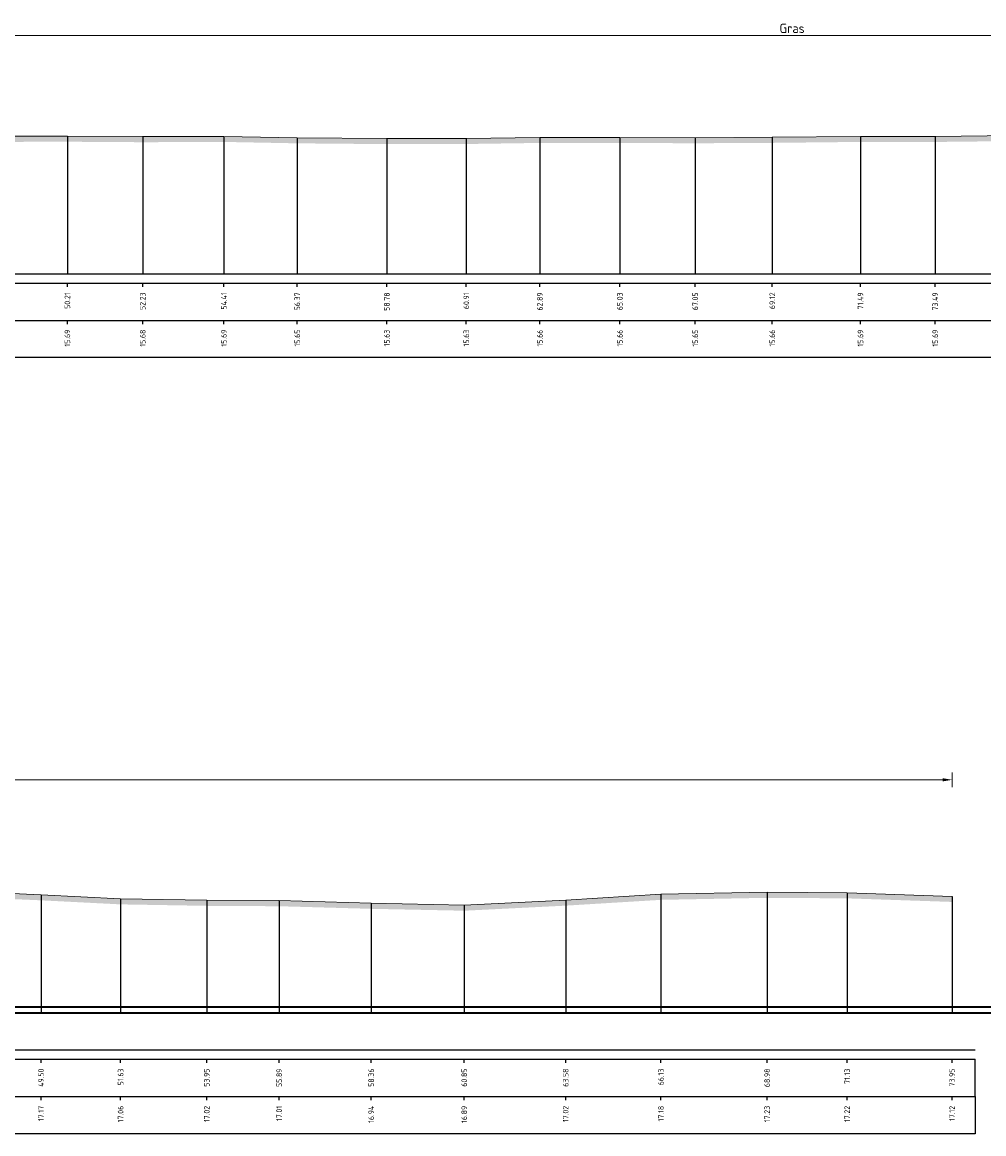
# Model space of a CAD drawing. Header units: metres. Extents: x 197883 to 206898, y 361907 to 364395.
# Tile 155 of 256: x 205833 to 205859, y 363895 to 363924. Entities that reach past the tile are written whole.
import ezdxf
from ezdxf.enums import TextEntityAlignment as Align

# ---------------------------------------------------------------- set-up
doc = ezdxf.new("R2010")
doc.units = ezdxf.units.M
doc.header["$PDMODE"] = 35
doc.header["$PDSIZE"] = 0.075
doc.layers.add('N-WE-OG-HULPLIJN-G', color=50, linetype='Continuous', lineweight=35, plot=False)
doc.layers.add('X-ME-AL-PROFIEL_HUIDIG MAAIVELD-GD', color=252, linetype='Continuous', lineweight=0)
doc.layers.add('X-XX-AL-DETAIL1-M', color=7, linetype='Continuous', lineweight=18)
doc.layers.add('X-ME-AL-PROFIELRASTER-S', color=7, linetype='Continuous')
doc.styles.add('NLCS-ISO-ANNOTATIVE-T18', font='NLCS-ISO.ttf', dxfattribs={"height": 1.8})
doc.styles.add('NLCS-ISO-M100-T25', font='NLCS-ISO.ttf', dxfattribs={"height": 0.25})
doc.dimstyles.new('NLCS-M100-T25-PIJL_L2_H1', dxfattribs={"dimscale": 0.1, "dimtxt": 2.5, "dimasz": 2.5, "dimexe": 2, "dimexo": 2, "dimgap": 0.7, "dimtad": 1, "dimzin": 0, "dimdsep": 46, "dimtxsty": 'NLCS-ISO-M100-T25', "dimcen": 0, "dimdle": 2, "dimclrd": 256, "dimclre": 256, "dimclrt": 256, "dimadec": 1, "dimazin": 0, "dimtfac": 1, "dimtdec": 3, "dimtofl": 0, "dimtmove": 0, "dimatfit": 3, "dimfxl": 2, "dimfxlon": 1, "dimtfillclr": 256, "dimtolj": 1, "dimtzin": 0, "dimlwd": -1, "dimlwe": -1, "dimarcsym": 0})

# ---------------------------------------------------------------- blocks, each defined once
blk = doc.blocks.new('SAL-PROFIELRASTER_BALK_EIND1-D')
at = {"color": 0, "linetype": 'ByBlock', "lineweight": -2}
blk.add_line((1, -12.5), (1, -2.5), dxfattribs=at)
at = {"color": 0, "linetype": 'ByBlock', "lineweight": -2, "flags": 128}
for points in [[(0, 0), (1, 0)], [(0, -2.5), (1, -2.5)], [(0, -12.5), (1, -12.5)]]:
    blk.add_lwpolyline(points, dxfattribs=at)
blk = doc.blocks.new('SAL-PROFIELRASTER_BALK_EIND2-D')
at = {"color": 0, "linetype": 'ByBlock', "lineweight": -2}
for p, q in [((1, -2.5), (1, -12.5)), ((1, -12.5), (0, -12.5))]:
    blk.add_line(p, q, dxfattribs=at)
blk = doc.blocks.new('SAL-PROFIELRASTER_BALK_DATA-D')
at = {"color": 0, "linetype": 'ByBlock', "lineweight": -2}
blk.add_lwpolyline([(0, -3.5), (0, -2.5)], dxfattribs=at)
at = {"color": 0, "linetype": 'ByBlock', "lineweight": -2, "style": 'NLCS-ISO-ANNOTATIVE-T18'}
blk.add_attdef('GETAL', text='', height=1.5, rotation=90, dxfattribs=at).set_placement((0.75, -5), align=Align.RIGHT)
blk = doc.blocks.new('SAL-PROFIELRASTER_AANHAAL-D')
at = {"color": 9, "linetype": 'ByBlock', "lineweight": -2, "flags": 128}
blk.add_lwpolyline([(0, 1), (0, 0)], dxfattribs=at)
blk = doc.blocks.new('*D193')
at = {"layer": 'Defpoints', "color": 0, "transparency": 16777216}
for p in [(205783.859, 363924.076), (205783.859, 363917.683), (205919.086, 363917.683)]:
    blk.add_point(p, dxfattribs=at)
at = {"layer": 'X-XX-AL-DETAIL1-M', "color": 253, "transparency": 16777216}
for p, q in [((205783.859, 363923.876), (205783.859, 363924.276)), ((205918.836, 363924.076), (205784.109, 363924.076)), ((205919.086, 363923.876), (205919.086, 363924.276))]:
    blk.add_line(p, q, dxfattribs=at)
for points in [[(205784.109, 363924.117), (205784.109, 363924.034), (205783.859, 363924.076)], [(205918.836, 363924.117), (205918.836, 363924.034), (205919.086, 363924.076)]]:
    blk.add_solid(points, dxfattribs=at)
at = {"layer": 'X-XX-AL-DETAIL1-M', "color": 253, "transparency": 16777216, "insert": (205853.513, 363924.271), "char_height": 0.25, "attachment_point": 5, "style": 'NLCS-ISO-M100-T25'}
blk.add_mtext('\\A1;Gras', dxfattribs=at)
blk = doc.blocks.new('*D196')
at = {"layer": 'Defpoints', "color": 0, "transparency": 16777216}
for p in [(205783.859, 363904.1), (205783.859, 363897.849), (205857.805, 363897.849)]:
    blk.add_point(p, dxfattribs=at)
at = {"layer": 'X-XX-AL-DETAIL1-M', "color": 253, "transparency": 16777216}
for p, q in [((205783.859, 363903.9), (205783.859, 363904.3)), ((205857.555, 363904.1), (205784.109, 363904.1)), ((205857.805, 363903.9), (205857.805, 363904.3))]:
    blk.add_line(p, q, dxfattribs=at)
for points in [[(205784.109, 363904.142), (205784.109, 363904.058), (205783.859, 363904.1)], [(205857.555, 363904.142), (205857.555, 363904.058), (205857.805, 363904.1)]]:
    blk.add_solid(points, dxfattribs=at)
at = {"layer": 'X-XX-AL-DETAIL1-M', "color": 253, "transparency": 16777216, "insert": (205820.832, 363904.295), "char_height": 0.25, "attachment_point": 5, "style": 'NLCS-ISO-M100-T25'}
blk.add_mtext('\\A1;Gras', dxfattribs=at)

msp = doc.modelspace()

# ---------------------------------------------------------------- hatches: boundary and pattern name
at = {"layer": 'X-ME-AL-PROFIEL_HUIDIG MAAIVELD-GD'}
h = msp.add_hatch(dxfattribs=at)
h.set_pattern_fill('AGR-MAAIVELD', color=256, scale=0.05, pattern_type=2)
h.set_pattern_definition([(45, (-22.73893, 234.15822), (-0.25000007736, 0.25000007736), []), (45, (-22.77464, 234.19393), (0, 0.50000015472), [0.3535535, -0.3535535]), (45, (-22.81035, 234.22965), (0, 0.50000015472), [0.3535535, -0.3535535]), (45, (-22.84657, 234.26586), (0, 0.50000015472), [0.3535535, -0.3535535]), (45, (-22.8818, 234.30108), (0, 0.50000015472), [0.3535535, -0.3535535]), (45, (-22.9175, 234.3368), (0, 0.50000015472), [0.3535535, -0.3535535]), (45, (-22.9532, 234.3725), (0, 0.50000015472), [0.3535535, -0.3535535]), (315, (-22.73893, 234.15822), (0.25000007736, 0.25000007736), []), (315, (-22.7032, 234.19393), (0.50000015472, -1e-16), [0.3535535, -0.3535535]), (315, (-22.6675, 234.22965), (0.50000015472, -1e-16), [0.3535535, -0.3535535]), (315, (-22.6313, 234.26586), (0.50000015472, -1e-16), [0.3535535, -0.3535535]), (315, (-22.59607, 234.30108), (0.50000015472, -1e-16), [0.3535535, -0.3535535]), (315, (-22.56035, 234.3368), (0.50000015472, -1e-16), [0.3535535, -0.3535535]), (315, (-22.52464, 234.3725), (0.50000015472, -1e-16), [0.3535535, -0.3535535])])
h.paths.add_polyline_path([(205925.067, 363919.183), (205924.067, 363919.823), (205923.167, 363920.42), (205922.166, 363920.62), (205921.457, 363920.941), (205920.48, 363921.51), (205919.086, 363921.614), (205917.632, 363921.557), (205915.939, 363921.512), (205914.101, 363921.516), (205912.288, 363921.474), (205910.175, 363921.455), (205908.371, 363921.379), (205906.248, 363921.397), (205904.337, 363921.391), (205902.347, 363921.376), (205900.229, 363921.368), (205898.284, 363921.37), (205896.219, 363921.365), (205894.388, 363921.397), (205892.636, 363921.378), (205890.798, 363921.394), (205888.896, 363921.418), (205886.852, 363921.421), (205884.647, 363921.434), (205882.669, 363921.431), (205880.938, 363921.443), (205878.519, 363921.51), (205876.587, 363921.449), (205874.354, 363921.458), (205872.287, 363921.427), (205870.227, 363921.445), (205868.178, 363921.443), (205865.901, 363921.424), (205864.018, 363921.409), (205861.707, 363921.393), (205859.442, 363921.394), (205857.353, 363921.371), (205855.348, 363921.372), (205852.98, 363921.347), (205850.912, 363921.336), (205848.891, 363921.345), (205846.744, 363921.345), (205844.769, 363921.316), (205842.638, 363921.313), (205840.233, 363921.334), (205838.265, 363921.372), (205836.086, 363921.364), (205834.064, 363921.377), (205832.199, 363921.373), (205830.012, 363921.367), (205827.783, 363921.358), (205825.748, 363921.33), (205823.943, 363921.302), (205821.801, 363921.331), (205819.389, 363921.337), (205816.676, 363921.341), (205814.553, 363921.328), (205812.192, 363921.342), (205810.32, 363921.334), (205807.991, 363921.347), (205805.958, 363921.351), (205803.379, 363921.363), (205801.079, 363921.368), (205798.925, 363921.345), (205796.426, 363921.313), (205794.513, 363921.308), (205792.551, 363921.256), (205790.306, 363921.299), (205788.054, 363921.281), (205785.771, 363921.282), (205783.859, 363921.471), (205783.859, 363921.321), (205785.771, 363921.132), (205788.054, 363921.131), (205790.306, 363921.149), (205792.551, 363921.106), (205794.513, 363921.158), (205796.426, 363921.163), (205798.925, 363921.195), (205801.079, 363921.218), (205803.379, 363921.213), (205805.958, 363921.201), (205807.991, 363921.197), (205810.32, 363921.184), (205812.192, 363921.192), (205814.553, 363921.178), (205816.676, 363921.191), (205819.389, 363921.187), (205821.801, 363921.181), (205823.943, 363921.152), (205825.748, 363921.18), (205827.783, 363921.208), (205830.012, 363921.217), (205832.199, 363921.223), (205834.064, 363921.227), (205836.086, 363921.214), (205838.265, 363921.222), (205840.233, 363921.184), (205842.638, 363921.163), (205844.769, 363921.166), (205846.744, 363921.195), (205848.891, 363921.195), (205850.912, 363921.186), (205852.98, 363921.197), (205855.348, 363921.222), (205857.353, 363921.221), (205859.442, 363921.244), (205861.707, 363921.243), (205864.018, 363921.259), (205865.901, 363921.274), (205868.178, 363921.293), (205870.227, 363921.295), (205872.287, 363921.277), (205874.354, 363921.308), (205876.587, 363921.299), (205878.519, 363921.36), (205880.938, 363921.293), (205882.669, 363921.281), (205884.647, 363921.284), (205886.852, 363921.271), (205888.896, 363921.268), (205890.798, 363921.244), (205892.636, 363921.228), (205894.388, 363921.247), (205896.219, 363921.215), (205898.284, 363921.22), (205900.229, 363921.218), (205902.347, 363921.226), (205904.337, 363921.241), (205906.248, 363921.247), (205908.371, 363921.229), (205910.175, 363921.305), (205912.288, 363921.324), (205914.101, 363921.366), (205915.939, 363921.362), (205917.632, 363921.407), (205919.086, 363921.464), (205920.48, 363921.36), (205921.457, 363920.791), (205922.166, 363920.47), (205923.167, 363920.27), (205924.067, 363919.673), (205925.067, 363919.033)])
h = msp.add_hatch(dxfattribs=at)
h.set_pattern_fill('AGR-MAAIVELD', color=256, scale=0.05, pattern_type=2)
h.set_pattern_definition([(45, (-22.73893, 251.82395), (-0.25000007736, 0.25000007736), []), (45, (-22.77464, 251.85966), (0, 0.50000015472), [0.3535535, -0.3535535]), (45, (-22.81035, 251.89537), (0, 0.50000015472), [0.3535535, -0.3535535]), (45, (-22.84657, 251.9316), (0, 0.50000015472), [0.3535535, -0.3535535]), (45, (-22.8818, 251.9668), (0, 0.50000015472), [0.3535535, -0.3535535]), (45, (-22.9175, 252.00252), (0, 0.50000015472), [0.3535535, -0.3535535]), (45, (-22.9532, 252.03823), (0, 0.50000015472), [0.3535535, -0.3535535]), (315, (-22.73893, 251.82395), (0.25000007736, 0.25000007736), []), (315, (-22.7032, 251.85966), (0.50000015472, -1e-16), [0.3535535, -0.3535535]), (315, (-22.6675, 251.89537), (0.50000015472, -1e-16), [0.3535535, -0.3535535]), (315, (-22.6313, 251.9316), (0.50000015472, -1e-16), [0.3535535, -0.3535535]), (315, (-22.59607, 251.9668), (0.50000015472, -1e-16), [0.3535535, -0.3535535]), (315, (-22.56035, 252.00252), (0.50000015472, -1e-16), [0.3535535, -0.3535535]), (315, (-22.52464, 252.03823), (0.50000015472, -1e-16), [0.3535535, -0.3535535])])
h.paths.add_polyline_path([(205857.805, 363900.972), (205857.805, 363900.822), (205854.991, 363900.918), (205852.842, 363900.932), (205849.993, 363900.878), (205847.436, 363900.722), (205844.714, 363900.586), (205842.217, 363900.637), (205839.747, 363900.706), (205837.805, 363900.717), (205835.492, 363900.756), (205833.356, 363900.865), (205831.204, 363900.958), (205828.538, 363900.997), (205826.629, 363900.992), (205824.435, 363901.036), (205822.426, 363901.061), (205819.734, 363901.083), (205817.95, 363901.151), (205815.623, 363901.093), (205813.308, 363901.214), (205810.995, 363901.098), (205808.863, 363901.174), (205806.536, 363901.146), (205804.499, 363901.157), (205802.503, 363901.152), (205800.253, 363901.166), (205798.078, 363901.121), (205795.674, 363901.084), (205793.523, 363901.09), (205791.334, 363901.031), (205789.158, 363901.025), (205786.932, 363900.922), (205785.037, 363900.818), (205783.859, 363900.79), (205783.859, 363900.94), (205785.037, 363900.968), (205786.932, 363901.072), (205789.158, 363901.175), (205791.334, 363901.181), (205793.523, 363901.24), (205795.674, 363901.234), (205798.078, 363901.271), (205800.253, 363901.316), (205802.503, 363901.302), (205804.499, 363901.307), (205806.536, 363901.296), (205808.863, 363901.324), (205810.995, 363901.248), (205813.308, 363901.364), (205815.623, 363901.243), (205817.95, 363901.301), (205819.734, 363901.233), (205822.426, 363901.211), (205824.435, 363901.186), (205826.629, 363901.142), (205828.538, 363901.147), (205831.204, 363901.108), (205833.356, 363901.015), (205835.492, 363900.906), (205837.805, 363900.867), (205839.747, 363900.856), (205842.217, 363900.787), (205844.714, 363900.736), (205847.436, 363900.872), (205849.993, 363901.028), (205852.842, 363901.082), (205854.991, 363901.068)])

# ---------------------------------------------------------------- linework, layer by layer
at = {"layer": 'N-WE-OG-HULPLIJN-G'}
for points in [[(205776.659, 363898.009), (205886.794, 363898.009)], [(205776.659, 363897.849), (205886.794, 363897.849)]]:
    msp.add_lwpolyline(points, dxfattribs=at)
at = {"layer": 'X-ME-AL-PROFIEL_HUIDIG MAAIVELD-GD'}
for points in [[(205832.199, 363921.373), (205834.064, 363921.377), (205836.086, 363921.364), (205838.265, 363921.372), (205840.233, 363921.334), (205842.638, 363921.313), (205844.769, 363921.316), (205846.744, 363921.345), (205848.891, 363921.345), (205850.912, 363921.336), (205852.98, 363921.347), (205855.348, 363921.372), (205857.353, 363921.371), (205859.442, 363921.394)], [(205831.204, 363901.108), (205833.356, 363901.015), (205835.492, 363900.906), (205837.805, 363900.867), (205839.747, 363900.856), (205842.217, 363900.787), (205844.714, 363900.736), (205847.436, 363900.872), (205849.993, 363901.028), (205852.842, 363901.082), (205854.991, 363901.068), (205857.805, 363900.972)]]:
    msp.add_lwpolyline(points, dxfattribs=at)

# ---------------------------------------------------------------- block references
at = {"layer": 'X-ME-AL-PROFIELRASTER-S'}
for name, p, xscale, yscale, zscale in [('SAL-PROFIELRASTER_AANHAAL-D', (205834.064, 363917.683), 0.2212771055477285, 3.69400000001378, 0.2212771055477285), ('SAL-PROFIELRASTER_AANHAAL-D', (205836.086, 363917.683), 0.2206702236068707, 3.680999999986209, 0.2206702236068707), ('SAL-PROFIELRASTER_AANHAAL-D', (205838.265, 363917.683), 0.2210438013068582, 3.689000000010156, 0.2210438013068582), ('SAL-PROFIELRASTER_AANHAAL-D', (205840.233, 363917.683), 0.2192661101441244, 3.651000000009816, 0.2192661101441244), ('SAL-PROFIELRASTER_AANHAAL-D', (205844.769, 363917.683), 0.2184212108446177, 3.632999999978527, 0.2184212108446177), ('SAL-PROFIELRASTER_AANHAAL-D', (205846.744, 363917.683), 0.219781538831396, 3.66200000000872, 0.219781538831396), ('SAL-PROFIELRASTER_AANHAAL-D', (205848.891, 363917.683), 0.219781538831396, 3.66200000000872, 0.219781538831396), ('SAL-PROFIELRASTER_AANHAAL-D', (205850.912, 363917.683), 0.2193598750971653, 3.652999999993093, 0.2193598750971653), ('SAL-PROFIELRASTER_AANHAAL-D', (205852.98, 363917.683), 0.219875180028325, 3.663999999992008, 0.219875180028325), ('SAL-PROFIELRASTER_AANHAAL-D', (205855.348, 363917.683), 0.2210438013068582, 3.689000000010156, 0.2210438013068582), ('SAL-PROFIELRASTER_AANHAAL-D', (205857.353, 363917.683), 0.220997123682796, 3.688000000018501, 0.220997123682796), ('SAL-PROFIELRASTER_AANHAAL-D', (205842.638, 363917.683), 0.2182802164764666, 3.630000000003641, 0.2182802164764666), ('SAL-PROFIELRASTER_BALK_EIND1-D', (205783.859, 363917.683), 142.6320298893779, 0.1, 142.6320298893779), ('SAL-PROFIELRASTER_BALK_EIND2-D', (205783.859, 363916.683), 142.6320298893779, 0.1, 142.6320298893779), ('SAL-PROFIELRASTER_BALK_EIND1-D', (205783.859, 363896.849), 74.57082634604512, 0.1, 74.57082634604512), ('SAL-PROFIELRASTER_BALK_EIND2-D', (205783.859, 363895.849), 74.57082634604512, 0.1, 74.57082634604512)]:
    msp.add_blockref(name, p, dxfattribs=dict(at, xscale=xscale, yscale=yscale, zscale=zscale))
at = {"layer": 'X-ME-AL-PROFIELRASTER-S', "xscale": 0.1, "yscale": 0.1, "zscale": 0.1}
for p, values in [((205834.064, 363917.683), {'GETAL': '50.21'}), ((205836.086, 363917.683), {'GETAL': '52.23'}), ((205838.265, 363917.683), {'GETAL': '54.41'}), ((205840.233, 363917.683), {'GETAL': '56.37'}), ((205842.638, 363917.683), {'GETAL': '58.78'}), ((205844.769, 363917.683), {'GETAL': '60.91'}), ((205846.744, 363917.683), {'GETAL': '62.89'}), ((205848.891, 363917.683), {'GETAL': '65.03'}), ((205850.912, 363917.683), {'GETAL': '67.05'}), ((205852.98, 363917.683), {'GETAL': '69.12'}), ((205855.348, 363917.683), {'GETAL': '71.49'}), ((205857.353, 363917.683), {'GETAL': '73.49'}), ((205834.064, 363916.683), {'GETAL': '15.69'}), ((205836.086, 363916.683), {'GETAL': '15.68'}), ((205838.265, 363916.683), {'GETAL': '15.69'}), ((205840.233, 363916.683), {'GETAL': '15.65'}), ((205842.638, 363916.683), {'GETAL': '15.63'}), ((205844.769, 363916.683), {'GETAL': '15.63'}), ((205846.744, 363916.683), {'GETAL': '15.66'}), ((205848.891, 363916.683), {'GETAL': '15.66'}), ((205850.912, 363916.683), {'GETAL': '15.65'}), ((205852.98, 363916.683), {'GETAL': '15.66'}), ((205855.348, 363916.683), {'GETAL': '15.69'}), ((205857.353, 363916.683), {'GETAL': '15.69'}), ((205833.356, 363896.849), {'GETAL': '49.50'}), ((205835.492, 363896.849), {'GETAL': '51.63'}), ((205837.805, 363896.849), {'GETAL': '53.95'}), ((205839.747, 363896.849), {'GETAL': '55.89'}), ((205842.217, 363896.849), {'GETAL': '58.36'}), ((205844.714, 363896.849), {'GETAL': '60.85'}), ((205847.436, 363896.849), {'GETAL': '63.58'}), ((205849.993, 363896.849), {'GETAL': '66.13'}), ((205852.842, 363896.849), {'GETAL': '68.98'}), ((205854.991, 363896.849), {'GETAL': '71.13'}), ((205857.805, 363896.849), {'GETAL': '73.95'}), ((205833.356, 363895.849), {'GETAL': '17.17'}), ((205835.492, 363895.849), {'GETAL': '17.06'}), ((205837.805, 363895.849), {'GETAL': '17.02'}), ((205839.747, 363895.849), {'GETAL': '17.01'}), ((205842.217, 363895.849), {'GETAL': '16.94'}), ((205844.714, 363895.849), {'GETAL': '16.89'}), ((205847.436, 363895.849), {'GETAL': '17.02'}), ((205849.993, 363895.849), {'GETAL': '17.18'}), ((205852.842, 363895.849), {'GETAL': '17.23'}), ((205854.991, 363895.849), {'GETAL': '17.22'}), ((205857.805, 363895.849), {'GETAL': '17.12'})]:
    msp.add_blockref('SAL-PROFIELRASTER_BALK_DATA-D', p, dxfattribs=at).add_auto_attribs(values)
at = {"layer": 'X-ME-AL-PROFIELRASTER-S'}
for p, yscale in [((205849.993, 363897.849), 3.178999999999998), ((205852.842, 363897.849), 3.233000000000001), ((205854.991, 363897.849), 3.219000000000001), ((205833.356, 363897.849), 3.166), ((205835.492, 363897.849), 3.056999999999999), ((205837.805, 363897.849), 3.018000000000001), ((205839.747, 363897.849), 3.007000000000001), ((205842.217, 363897.849), 2.937999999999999), ((205844.714, 363897.849), 2.887), ((205847.436, 363897.849), 3.023), ((205857.805, 363897.849), 3.123000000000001)]:
    msp.add_blockref('SAL-PROFIELRASTER_AANHAAL-D', p, dxfattribs=dict(at, yscale=yscale))

# ---------------------------------------------------------------- dimensions: what is measured, and where the dimension line sits
at = {"layer": 'X-XX-AL-DETAIL1-M', "color": 253}
for base, p1, p2, picture, middle in [((205783.859, 363924.076), (205919.086, 363917.683), (205783.859, 363917.683), '*D193', (205853.513, 363924.076)), ((205783.859, 363904.1), (205857.805, 363897.849), (205783.859, 363897.849), '*D196', (205820.832, 363904.1))]:
    dim = msp.add_linear_dim(base=base, p1=p1, p2=p2, text='Gras', dimstyle='NLCS-M100-T25-PIJL_L2_H1', override={"dimclrd": 253, "dimclre": 253, "dimclrt": 253}, dxfattribs=at)
    dim.commit()
    dim.dimension.update_dxf_attribs({"geometry": picture, "text_midpoint": middle, "dimtype": 160})

doc.saveas('drawing.dxf')
